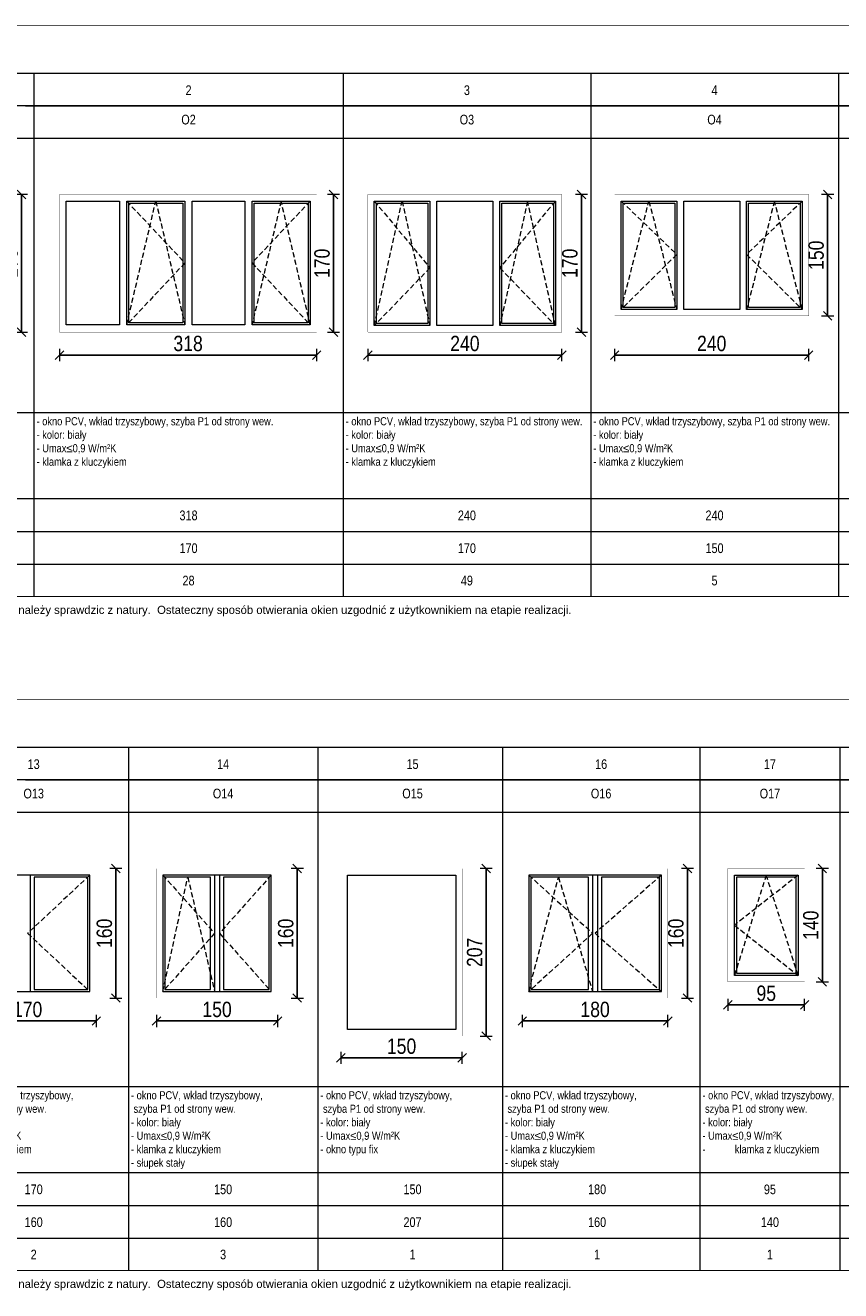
# Model space of a CAD drawing. Header units: millimetres. Extents: x 18880 to 99371, y -5529 to 27899.
# Tile 141 of 158: x 52002 to 53011, y 5078 to 6643. Entities that reach past the tile are written whole.
import ezdxf

# ---------------------------------------------------------------- set-up
doc = ezdxf.new("R2010")
doc.units = ezdxf.units.MM
doc.linetypes.add('DASHED', pattern=[19.05, 12.7, -6.35])
doc.layers.add('AA_OPIS', color=2, linetype='Continuous', lineweight=0)
doc.layers.add('AA_WIDOK', color=254, linetype='Continuous', lineweight=0)
doc.styles.add('1', font='ARIALN.TTF')
doc.styles.add('ARIAL', font='arial.ttf')
doc.styles.add('Arial Narrow', font='txt')
doc.styles.add('ddddddddddd', font='simplex.shx', dxfattribs={"height": 60})
doc.dimstyles.new('1_50', dxfattribs={"dimscale": 10, "dimtxt": 1.9, "dimasz": 0.005, "dimexe": 0, "dimexo": 0, "dimgap": 0.45, "dimtad": 1, "dimdec": 4, "dimrnd": 0.5, "dimdsep": 46, "dimtxsty": '1', "dimblk1": 'DIM01', "dimblk2": 'DIM01', "dimsah": 1, "dimcen": 2, "dimdle": 25, "dimse1": 1, "dimse2": 1, "dimclrd": 1, "dimclrt": 2, "dimadec": 0, "dimazin": 0, "dimtfac": 0.66665, "dimtdec": 4, "dimtix": 1, "dimtmove": 0, "dimatfit": 3, "dimldrblk": 'DIM01', "dimfxl": 0, "dimtolj": 1, "dimtzin": 0, "dimarcsym": 0})

# ---------------------------------------------------------------- blocks, each defined once
blk = doc.blocks.new('DIM01')
at = {"color": 2}
blk.add_line((-106, -106), (106, 106), dxfattribs=at)
blk.add_line((0, -150), (0, 150))
blk = doc.blocks.new('*D1551')
at = {"layer": 'AA_OPIS', "color": 1, "lineweight": -2, "transparency": 16777216}
blk.add_line((51997.6, 6433.4), (51997.6, 6263.5), dxfattribs=at)
at = {"layer": 'Defpoints', "color": 0, "transparency": 16777216}
for p in [(51977, 6433.5), (51977, 6263.5), (51997.6, 6263.5)]:
    blk.add_point(p, dxfattribs=at)
at = {"layer": 'AA_OPIS', "color": 1, "lineweight": -2, "transparency": 16777216, "xscale": 0.05, "yscale": 0.05, "zscale": 0.05}
for p, rotation in [((51997.6, 6433.5), 90), ((51997.6, 6263.5), 270)]:
    blk.add_blockref('DIM01', p, dxfattribs=dict(at, rotation=rotation))
at = {"layer": 'AA_OPIS', "color": 2, "transparency": 16777216, "insert": (51983.4, 6348.5), "char_height": 19, "attachment_point": 5, "rotation": 90, "style": '1'}
blk.add_mtext('\\A1;170', dxfattribs=at)
blk = doc.blocks.new('*D1552')
at = {"layer": 'AA_OPIS', "color": 1, "lineweight": -2, "transparency": 16777216}
blk.add_line((52044.7, 6235.1), (52362.6, 6235.1), dxfattribs=at)
at = {"layer": 'Defpoints', "color": 0, "transparency": 16777216}
for p in [(52044.6, 6263.5), (52362.6, 6263.5), (52362.6, 6235.1)]:
    blk.add_point(p, dxfattribs=at)
at = {"layer": 'AA_OPIS', "color": 1, "lineweight": -2, "transparency": 16777216, "xscale": 0.05, "yscale": 0.05, "zscale": 0.05, "rotation": 180}
blk.add_blockref('DIM01', (52044.6, 6235.1), dxfattribs=at)
at = {"layer": 'AA_OPIS', "color": 1, "lineweight": -2, "transparency": 16777216, "xscale": 0.05, "yscale": 0.05, "zscale": 0.05}
blk.add_blockref('DIM01', (52362.6, 6235.1), dxfattribs=at)
at = {"layer": 'AA_OPIS', "color": 2, "transparency": 16777216, "insert": (52203.6, 6249.3), "char_height": 19, "attachment_point": 5, "style": '1'}
blk.add_mtext('\\A1;318', dxfattribs=at)
blk = doc.blocks.new('*D1553')
at = {"layer": 'AA_OPIS', "color": 1, "lineweight": -2, "transparency": 16777216}
blk.add_line((52383.5, 6263.5), (52383.5, 6433.4), dxfattribs=at)
at = {"layer": 'Defpoints', "color": 0, "transparency": 16777216}
for p in [(52362.6, 6433.5), (52383.5, 6433.5), (52362.6, 6263.5)]:
    blk.add_point(p, dxfattribs=at)
at = {"layer": 'AA_OPIS', "color": 1, "lineweight": -2, "transparency": 16777216, "xscale": 0.05, "yscale": 0.05, "zscale": 0.05}
for p, rotation in [((52383.5, 6433.5), 90), ((52383.5, 6263.5), 270)]:
    blk.add_blockref('DIM01', p, dxfattribs=dict(at, rotation=rotation))
at = {"layer": 'AA_OPIS', "color": 2, "transparency": 16777216, "insert": (52369.3, 6348.5), "char_height": 19, "attachment_point": 5, "rotation": 90, "style": '1'}
blk.add_mtext('\\A1;170', dxfattribs=at)
blk = doc.blocks.new('*D1515')
at = {"layer": 'AA_OPIS', "color": 1, "lineweight": -2, "transparency": 16777216}
blk.add_line((52665.8, 6235.1), (52425.9, 6235.1), dxfattribs=at)
at = {"layer": 'Defpoints', "color": 0, "transparency": 16777216}
for p in [(52425.9, 6263.5), (52665.9, 6263.5), (52425.9, 6235.1)]:
    blk.add_point(p, dxfattribs=at)
at = {"layer": 'AA_OPIS', "color": 1, "lineweight": -2, "transparency": 16777216, "xscale": 0.05, "yscale": 0.05, "zscale": 0.05, "rotation": 180}
blk.add_blockref('DIM01', (52425.9, 6235.1), dxfattribs=at)
at = {"layer": 'AA_OPIS', "color": 1, "lineweight": -2, "transparency": 16777216, "xscale": 0.05, "yscale": 0.05, "zscale": 0.05}
blk.add_blockref('DIM01', (52665.9, 6235.1), dxfattribs=at)
at = {"layer": 'AA_OPIS', "color": 2, "transparency": 16777216, "insert": (52545.9, 6249.3), "char_height": 19, "attachment_point": 5, "style": '1'}
blk.add_mtext('\\A1;240', dxfattribs=at)
blk = doc.blocks.new('*D1516')
at = {"layer": 'AA_OPIS', "color": 1, "lineweight": -2, "transparency": 16777216}
blk.add_line((52690, 6433.4), (52690, 6263.5), dxfattribs=at)
at = {"layer": 'Defpoints', "color": 0, "transparency": 16777216}
for p in [(52665.9, 6433.5), (52665.9, 6263.5), (52690, 6263.5)]:
    blk.add_point(p, dxfattribs=at)
at = {"layer": 'AA_OPIS', "color": 1, "lineweight": -2, "transparency": 16777216, "xscale": 0.05, "yscale": 0.05, "zscale": 0.05}
for p, rotation in [((52690, 6433.5), 90), ((52690, 6263.5), 270)]:
    blk.add_blockref('DIM01', p, dxfattribs=dict(at, rotation=rotation))
at = {"layer": 'AA_OPIS', "color": 2, "transparency": 16777216, "insert": (52675.8, 6348.5), "char_height": 19, "attachment_point": 5, "rotation": 90, "style": '1'}
blk.add_mtext('\\A1;170', dxfattribs=at)
blk = doc.blocks.new('*D1517')
at = {"layer": 'AA_OPIS', "color": 1, "lineweight": -2, "transparency": 16777216}
blk.add_line((52731.2, 6235.1), (52971.1, 6235.1), dxfattribs=at)
at = {"layer": 'Defpoints', "color": 0, "transparency": 16777216}
for p in [(52731.1, 6283.5), (52971.1, 6283.5), (52971.1, 6235.1)]:
    blk.add_point(p, dxfattribs=at)
at = {"layer": 'AA_OPIS', "color": 1, "lineweight": -2, "transparency": 16777216, "xscale": 0.05, "yscale": 0.05, "zscale": 0.05, "rotation": 180}
blk.add_blockref('DIM01', (52731.1, 6235.1), dxfattribs=at)
at = {"layer": 'AA_OPIS', "color": 1, "lineweight": -2, "transparency": 16777216, "xscale": 0.05, "yscale": 0.05, "zscale": 0.05}
blk.add_blockref('DIM01', (52971.1, 6235.1), dxfattribs=at)
at = {"layer": 'AA_OPIS', "color": 2, "transparency": 16777216, "insert": (52851.1, 6249.3), "char_height": 19, "attachment_point": 5, "style": '1'}
blk.add_mtext('\\A1;240', dxfattribs=at)
blk = doc.blocks.new('*D1518')
at = {"layer": 'AA_OPIS', "color": 1, "lineweight": -2, "transparency": 16777216}
blk.add_line((52994.5, 6433.4), (52994.5, 6283.5), dxfattribs=at)
at = {"layer": 'Defpoints', "color": 0, "transparency": 16777216}
for p in [(52971.1, 6433.5), (52971.1, 6283.5), (52994.5, 6283.5)]:
    blk.add_point(p, dxfattribs=at)
at = {"layer": 'AA_OPIS', "color": 1, "lineweight": -2, "transparency": 16777216, "xscale": 0.05, "yscale": 0.05, "zscale": 0.05}
for p, rotation in [((52994.5, 6433.5), 90), ((52994.5, 6283.5), 270)]:
    blk.add_blockref('DIM01', p, dxfattribs=dict(at, rotation=rotation))
at = {"layer": 'AA_OPIS', "color": 2, "transparency": 16777216, "insert": (52980.3, 6358.5), "char_height": 19, "attachment_point": 5, "rotation": 90, "style": '1'}
blk.add_mtext('\\A1;150', dxfattribs=at)
blk = doc.blocks.new('*D1527')
at = {"layer": 'AA_OPIS', "color": 1, "lineweight": -2, "transparency": 16777216}
blk.add_line((51920.2, 5411.7), (52090.1, 5411.7), dxfattribs=at)
at = {"layer": 'Defpoints', "color": 0, "transparency": 16777216}
for p in [(51920.1, 5440.1), (52090.1, 5440.1), (52090.1, 5411.7)]:
    blk.add_point(p, dxfattribs=at)
at = {"layer": 'AA_OPIS', "color": 1, "lineweight": -2, "transparency": 16777216, "xscale": 0.05, "yscale": 0.05, "zscale": 0.05, "rotation": 180}
blk.add_blockref('DIM01', (51920.1, 5411.7), dxfattribs=at)
at = {"layer": 'AA_OPIS', "color": 1, "lineweight": -2, "transparency": 16777216, "xscale": 0.05, "yscale": 0.05, "zscale": 0.05}
blk.add_blockref('DIM01', (52090.1, 5411.7), dxfattribs=at)
at = {"layer": 'AA_OPIS', "color": 2, "transparency": 16777216, "insert": (52005.1, 5425.9), "char_height": 19, "attachment_point": 5, "style": '1'}
blk.add_mtext('\\A1;170', dxfattribs=at)
blk = doc.blocks.new('*D1528')
at = {"layer": 'AA_OPIS', "color": 1, "lineweight": -2, "transparency": 16777216}
blk.add_line((52114.3, 5600), (52114.3, 5440.1), dxfattribs=at)
at = {"layer": 'Defpoints', "color": 0, "transparency": 16777216}
for p in [(52090.1, 5600.1), (52090.1, 5440.1), (52114.3, 5440.1)]:
    blk.add_point(p, dxfattribs=at)
at = {"layer": 'AA_OPIS', "color": 1, "lineweight": -2, "transparency": 16777216, "xscale": 0.05, "yscale": 0.05, "zscale": 0.05}
for p, rotation in [((52114.3, 5600.1), 90), ((52114.3, 5440.1), 270)]:
    blk.add_blockref('DIM01', p, dxfattribs=dict(at, rotation=rotation))
at = {"layer": 'AA_OPIS', "color": 2, "transparency": 16777216, "insert": (52100.1, 5520.1), "char_height": 19, "attachment_point": 5, "rotation": 90, "style": '1'}
blk.add_mtext('\\A1;160', dxfattribs=at)
blk = doc.blocks.new('*D1531')
at = {"layer": 'AA_OPIS', "color": 1, "lineweight": -2, "transparency": 16777216}
blk.add_line((52164.4, 5411.7), (52314.3, 5411.7), dxfattribs=at)
at = {"layer": 'Defpoints', "color": 0, "transparency": 16777216}
for p in [(52164.4, 5440.1), (52314.4, 5440.1), (52314.4, 5411.7)]:
    blk.add_point(p, dxfattribs=at)
at = {"layer": 'AA_OPIS', "color": 1, "lineweight": -2, "transparency": 16777216, "xscale": 0.05, "yscale": 0.05, "zscale": 0.05, "rotation": 180}
blk.add_blockref('DIM01', (52164.4, 5411.7), dxfattribs=at)
at = {"layer": 'AA_OPIS', "color": 1, "lineweight": -2, "transparency": 16777216, "xscale": 0.05, "yscale": 0.05, "zscale": 0.05}
blk.add_blockref('DIM01', (52314.4, 5411.7), dxfattribs=at)
at = {"layer": 'AA_OPIS', "color": 2, "transparency": 16777216, "insert": (52239.4, 5425.9), "char_height": 19, "attachment_point": 5, "style": '1'}
blk.add_mtext('\\A1;150', dxfattribs=at)
blk = doc.blocks.new('*D1532')
at = {"layer": 'AA_OPIS', "color": 1, "lineweight": -2, "transparency": 16777216}
blk.add_line((52338.6, 5600), (52338.6, 5440.1), dxfattribs=at)
at = {"layer": 'Defpoints', "color": 0, "transparency": 16777216}
for p in [(52314.4, 5600.1), (52314.4, 5440.1), (52338.6, 5440.1)]:
    blk.add_point(p, dxfattribs=at)
at = {"layer": 'AA_OPIS', "color": 1, "lineweight": -2, "transparency": 16777216, "xscale": 0.05, "yscale": 0.05, "zscale": 0.05}
for p, rotation in [((52338.6, 5600.1), 90), ((52338.6, 5440.1), 270)]:
    blk.add_blockref('DIM01', p, dxfattribs=dict(at, rotation=rotation))
at = {"layer": 'AA_OPIS', "color": 2, "transparency": 16777216, "insert": (52324.4, 5520.1), "char_height": 19, "attachment_point": 5, "rotation": 90, "style": '1'}
blk.add_mtext('\\A1;160', dxfattribs=at)
blk = doc.blocks.new('*D1533')
at = {"layer": 'AA_OPIS', "color": 1, "lineweight": -2, "transparency": 16777216}
blk.add_line((52572.2, 5600), (52572.2, 5393.1), dxfattribs=at)
at = {"layer": 'Defpoints', "color": 0, "transparency": 16777216}
for p in [(52542.6, 5600.1), (52542.6, 5393.1), (52572.2, 5393.1)]:
    blk.add_point(p, dxfattribs=at)
at = {"layer": 'AA_OPIS', "color": 1, "lineweight": -2, "transparency": 16777216, "xscale": 0.05, "yscale": 0.05, "zscale": 0.05}
for p, rotation in [((52572.2, 5600.1), 90), ((52572.2, 5393.1), 270)]:
    blk.add_blockref('DIM01', p, dxfattribs=dict(at, rotation=rotation))
at = {"layer": 'AA_OPIS', "color": 2, "transparency": 16777216, "insert": (52558, 5496.6), "char_height": 19, "attachment_point": 5, "rotation": 90, "style": '1'}
blk.add_mtext('\\A1;207', dxfattribs=at)
blk = doc.blocks.new('*D1534')
at = {"layer": 'AA_OPIS', "color": 1, "lineweight": -2, "transparency": 16777216}
blk.add_line((52542.6, 5366.2), (52392.7, 5366.2), dxfattribs=at)
at = {"layer": 'Defpoints', "color": 0, "transparency": 16777216}
for p in [(52392.6, 5393.1), (52542.6, 5393.1), (52392.6, 5366.2)]:
    blk.add_point(p, dxfattribs=at)
at = {"layer": 'AA_OPIS', "color": 1, "lineweight": -2, "transparency": 16777216, "xscale": 0.05, "yscale": 0.05, "zscale": 0.05, "rotation": 180}
blk.add_blockref('DIM01', (52392.6, 5366.2), dxfattribs=at)
at = {"layer": 'AA_OPIS', "color": 1, "lineweight": -2, "transparency": 16777216, "xscale": 0.05, "yscale": 0.05, "zscale": 0.05}
blk.add_blockref('DIM01', (52542.6, 5366.2), dxfattribs=at)
at = {"layer": 'AA_OPIS', "color": 2, "transparency": 16777216, "insert": (52467.6, 5380.4), "char_height": 19, "attachment_point": 5, "style": '1'}
blk.add_mtext('\\A1;150', dxfattribs=at)
blk = doc.blocks.new('*D1535')
at = {"layer": 'AA_OPIS', "color": 1, "lineweight": -2, "transparency": 16777216}
blk.add_line((52616.9, 5411.7), (52796.8, 5411.7), dxfattribs=at)
at = {"layer": 'Defpoints', "color": 0, "transparency": 16777216}
for p in [(52616.9, 5440.1), (52796.9, 5440.1), (52796.9, 5411.7)]:
    blk.add_point(p, dxfattribs=at)
at = {"layer": 'AA_OPIS', "color": 1, "lineweight": -2, "transparency": 16777216, "xscale": 0.05, "yscale": 0.05, "zscale": 0.05, "rotation": 180}
blk.add_blockref('DIM01', (52616.9, 5411.7), dxfattribs=at)
at = {"layer": 'AA_OPIS', "color": 1, "lineweight": -2, "transparency": 16777216, "xscale": 0.05, "yscale": 0.05, "zscale": 0.05}
blk.add_blockref('DIM01', (52796.9, 5411.7), dxfattribs=at)
at = {"layer": 'AA_OPIS', "color": 2, "transparency": 16777216, "insert": (52706.9, 5425.9), "char_height": 19, "attachment_point": 5, "style": '1'}
blk.add_mtext('\\A1;180', dxfattribs=at)
blk = doc.blocks.new('*D1536')
at = {"layer": 'AA_OPIS', "color": 1, "lineweight": -2, "transparency": 16777216}
blk.add_line((52821.1, 5600), (52821.1, 5440.1), dxfattribs=at)
at = {"layer": 'Defpoints', "color": 0, "transparency": 16777216}
for p in [(52796.9, 5600.1), (52796.9, 5440.1), (52821.1, 5440.1)]:
    blk.add_point(p, dxfattribs=at)
at = {"layer": 'AA_OPIS', "color": 1, "lineweight": -2, "transparency": 16777216, "xscale": 0.05, "yscale": 0.05, "zscale": 0.05}
for p, rotation in [((52821.1, 5600.1), 90), ((52821.1, 5440.1), 270)]:
    blk.add_blockref('DIM01', p, dxfattribs=dict(at, rotation=rotation))
at = {"layer": 'AA_OPIS', "color": 2, "transparency": 16777216, "insert": (52806.9, 5520.1), "char_height": 19, "attachment_point": 5, "rotation": 90, "style": '1'}
blk.add_mtext('\\A1;160', dxfattribs=at)
blk = doc.blocks.new('*D1537')
at = {"layer": 'AA_OPIS', "color": 1, "lineweight": -2, "transparency": 16777216}
blk.add_line((52871.2, 5431.7), (52966.1, 5431.7), dxfattribs=at)
at = {"layer": 'Defpoints', "color": 0, "transparency": 16777216}
for p in [(52871.1, 5460.1), (52966.1, 5460.1), (52966.1, 5431.7)]:
    blk.add_point(p, dxfattribs=at)
at = {"layer": 'AA_OPIS', "color": 1, "lineweight": -2, "transparency": 16777216, "xscale": 0.05, "yscale": 0.05, "zscale": 0.05, "rotation": 180}
blk.add_blockref('DIM01', (52871.1, 5431.7), dxfattribs=at)
at = {"layer": 'AA_OPIS', "color": 1, "lineweight": -2, "transparency": 16777216, "xscale": 0.05, "yscale": 0.05, "zscale": 0.05}
blk.add_blockref('DIM01', (52966.1, 5431.7), dxfattribs=at)
at = {"layer": 'AA_OPIS', "color": 2, "transparency": 16777216, "insert": (52918.6, 5445.9), "char_height": 19, "attachment_point": 5, "style": '1'}
blk.add_mtext('\\A1;95', dxfattribs=at)
blk = doc.blocks.new('*D1538')
at = {"layer": 'AA_OPIS', "color": 1, "lineweight": -2, "transparency": 16777216}
blk.add_line((52988, 5460.2), (52988, 5600.1), dxfattribs=at)
at = {"layer": 'Defpoints', "color": 0, "transparency": 16777216}
for p in [(52966.1, 5600.1), (52988, 5600.1), (52966.1, 5460.1)]:
    blk.add_point(p, dxfattribs=at)
at = {"layer": 'AA_OPIS', "color": 1, "lineweight": -2, "transparency": 16777216, "xscale": 0.05, "yscale": 0.05, "zscale": 0.05}
for p, rotation in [((52988, 5600.1), 90), ((52988, 5460.1), 270)]:
    blk.add_blockref('DIM01', p, dxfattribs=dict(at, rotation=rotation))
at = {"layer": 'AA_OPIS', "color": 2, "transparency": 16777216, "insert": (52973.8, 5530.1), "char_height": 19, "attachment_point": 5, "rotation": 90, "style": '1'}
blk.add_mtext('\\A1;140', dxfattribs=at)

msp = doc.modelspace()

# ---------------------------------------------------------------- linework, layer by layer
at = {"layer": 'AA_OPIS', "const_width": 1}
for points in [[(54045.26541, 5936.52394), (51337.37013, 5936.52448), (51337.37034, 6642.30811), (54045.26656, 6642.30769), (54045.26541, 5936.52803)], [(54681.38929, 5103.14736), (51337.37013, 5103.14818), (51337.37034, 5808.93182), (54684.66228, 5808.93111), (54681.38929, 5103.14736)]]:
    msp.add_lwpolyline(points, dxfattribs=at)
at = {"layer": 'AA_OPIS'}
for points in [[(51337.37034, 6583.46289), (54045.26649, 6583.46235)], [(52002.37624, 6583.44284), (54045.26646, 6583.4425)], [(52013.00355, 6583.48163), (52013.00394, 5936.51707)], [(52395.25482, 6583.48163), (52395.25443, 5936.51707)], [(52701.50584, 6583.48163), (52701.50623, 5936.51707)], [(53007.75731, 6583.48182), (53007.75771, 5936.51725)], [(51337.37034, 6543.46289), (54045.26646, 6543.46242)], [(52002.37624, 6543.44284), (54045.2664, 6543.44256)], [(51337.37034, 6503.46289), (54045.26635, 6503.46242)], [(52002.37624, 6503.44284), (54045.26633, 6503.44256)], [(51337.3702, 6164.1051), (54045.26578, 6164.1045)], [(51337.37013, 6057.66431), (54045.26555, 6057.66384)], [(51337.37014, 6057.66431), (54045.26555, 6057.66384)], [(51525.8516, 6017.08101), (54045.2655, 6017.08059)], [(51337.37014, 5976.49778), (54045.26545, 5976.49731)], [(51337.37034, 5750.08659), (54683.27481, 5750.08549)], [(52002.37624, 5750.06655), (54683.27481, 5750.06564)], [(52129.7574, 5750.12613), (52129.757, 5103.16157)], [(52364.00856, 5750.12599), (52364.00817, 5103.16142)], [(52592.25974, 5750.12599), (52592.25934, 5103.16142)], [(52836.51093, 5750.12613), (52836.51053, 5103.16157)], [(53009.7624, 5750.16619), (53009.7628, 5103.20162)], [(51337.37034, 5710.08659), (54683.27479, 5710.08557)], [(52002.37624, 5710.06655), (54683.27479, 5710.0657)], [(51337.37034, 5670.08659), (54683.27477, 5670.08557)], [(52002.37624, 5670.06655), (54683.27477, 5670.0657)], [(51337.3702, 5330.72881), (54683.27456, 5330.72763)], [(51337.37013, 5224.28802), (54683.27449, 5224.28699)], [(51337.37014, 5224.28802), (54683.27449, 5224.28699)], [(51525.8516, 5183.70472), (54683.27447, 5183.70374)], [(51337.37014, 5143.12149), (54683.27444, 5143.12047)]]:
    msp.add_lwpolyline(points, dxfattribs=at)
at = {"layer": 'AA_OPIS', "linetype": 'DASHED', "ltscale": 0.5}
for points in [[(52127.62918, 6425.4631), (52199.62918, 6348.9631), (52127.62918, 6272.4631), (52163.62918, 6425.4631), (52199.62918, 6272.4631)], [(52354.62918, 6425.4631), (52282.62918, 6348.9631), (52354.62918, 6272.4631), (52318.62918, 6425.4631), (52282.62918, 6272.4631)], [(52433.88033, 6425.4631), (52502.68033, 6342.9631), (52433.88033, 6271.4631), (52468.28033, 6425.4631), (52502.68033, 6271.4631)], [(52657.88033, 6425.4631), (52589.08033, 6342.9631), (52657.88033, 6271.4631), (52623.48033, 6425.4631), (52589.08033, 6271.4631)], [(52739.13148, 6425.4631), (52807.93148, 6359.4631), (52739.13148, 6291.4631), (52773.53148, 6425.4631), (52807.93148, 6291.4631)], [(52963.13148, 6425.4631), (52894.33148, 6359.4631), (52963.13148, 6291.4631), (52928.73148, 6425.4631), (52894.33148, 6291.4631)], [(52082.13175, 5592.08773), (52005.13175, 5520.08766), (52082.13175, 5448.0876)], [(52172.38304, 5592.08773), (52236.38304, 5520.08766), (52172.38304, 5448.0876), (52203.13304, 5589.58773), (52236.38304, 5448.0876)], [(52306.38304, 5592.08773), (52242.38304, 5520.08766), (52306.38304, 5448.0876)], [(52624.88528, 5592.08758), (52703.88528, 5520.08752), (52624.88528, 5448.08746), (52661.63528, 5589.58758), (52703.88528, 5448.08746)], [(52788.88528, 5592.08758), (52706.88528, 5520.08752), (52788.88528, 5448.08746)], [(52958.13657, 5592.12702), (52879.13657, 5530.12696), (52958.13657, 5468.1269), (52918.63657, 5592.12702), (52879.13657, 5468.1269)]]:
    msp.add_lwpolyline(points, dxfattribs=at)
at = {"layer": 'AA_WIDOK', "color": 255, "const_width": 0.3}
for points in [[(52362.62918, 6433.4631), (52362.62918, 6263.4631), (52044.62918, 6263.4631), (52044.62918, 6433.4631)], [(52971.13148, 6283.4631), (52731.13148, 6283.4631), (52731.13148, 6433.4631), (52971.13148, 6433.4631)], [(52542.63421, 5393.08773), (52392.63421, 5393.08773), (52392.63421, 5600.08773), (52542.63421, 5600.08773)], [(52871.13657, 5460.1269), (52871.13657, 5600.12702), (52966.13657, 5600.12702), (52966.13657, 5460.1269)]]:
    msp.add_lwpolyline(points, close=True, dxfattribs=at)
for points in [[(52425.88033, 6263.4631), (52425.88033, 6433.4631), (52665.88033, 6433.4631), (52665.88033, 6263.4631)], [(52425.88033, 6263.4631), (52665.88033, 6263.4631)], [(51920.13175, 5440.0876), (51920.13175, 5600.08773), (52090.13175, 5600.08773), (52090.13175, 5440.0876)], [(52164.38304, 5440.0876), (52164.38304, 5600.08773), (52314.38304, 5600.08773), (52314.38304, 5440.0876)], [(52616.88528, 5440.08746), (52616.88528, 5600.08758), (52796.88528, 5600.08758), (52796.88528, 5440.08746)], [(52090.13175, 5440.0876), (51920.13175, 5440.0876)], [(52314.38304, 5440.0876), (52164.38304, 5440.0876)], [(52796.88528, 5440.08746), (52616.88528, 5440.08746)]]:
    msp.add_lwpolyline(points, dxfattribs=at)
at = {"layer": 'AA_WIDOK'}
for points in [[(52052.62918, 6272.4631), (52052.62918, 6425.4631)], [(52052.62918, 6425.4631), (52118.62918, 6425.4631)], [(52118.62918, 6425.4631), (52118.62918, 6272.4631)], [(52127.62918, 6272.4631), (52127.62918, 6425.4631)], [(52127.62918, 6425.4631), (52199.62918, 6425.4631)], [(52130.12918, 6274.9631), (52130.12918, 6422.9631)], [(52130.12918, 6422.9631), (52197.12918, 6422.9631)], [(52197.12918, 6422.9631), (52197.12918, 6274.9631)], [(52199.62918, 6425.4631), (52199.62918, 6272.4631)], [(52208.62918, 6272.4631), (52208.62918, 6425.4631)], [(52208.62918, 6425.4631), (52273.62918, 6425.4631)], [(52273.62918, 6425.4631), (52273.62918, 6272.4631)], [(52282.62918, 6272.4631), (52282.62918, 6425.4631)], [(52282.62918, 6425.4631), (52354.62918, 6425.4631)], [(52285.12918, 6274.9631), (52285.12918, 6422.9631)], [(52285.12918, 6422.9631), (52352.12918, 6422.9631)], [(52352.12918, 6422.9631), (52352.12918, 6274.9631)], [(52354.62918, 6425.4631), (52354.62918, 6272.4631)], [(52433.88033, 6271.4631), (52433.88033, 6425.4631)], [(52433.88033, 6425.4631), (52502.68033, 6425.4631)], [(52436.38033, 6273.9631), (52436.38033, 6422.9631)], [(52436.38033, 6422.9631), (52500.18033, 6422.9631)], [(52500.18033, 6422.9631), (52500.18033, 6273.9631)], [(52502.68033, 6425.4631), (52502.68033, 6271.4631)], [(52511.28033, 6271.4631), (52511.28033, 6425.4631)], [(52511.28033, 6425.4631), (52580.48033, 6425.4631)], [(52580.48033, 6425.4631), (52580.48033, 6271.4631)], [(52589.08033, 6271.4631), (52589.08033, 6425.4631)], [(52589.08033, 6425.4631), (52657.88033, 6425.4631)], [(52591.58033, 6273.9631), (52591.58033, 6422.9631)], [(52591.58033, 6422.9631), (52655.38033, 6422.9631)], [(52655.38033, 6422.9631), (52655.38033, 6273.9631)], [(52657.88033, 6425.4631), (52657.88033, 6271.4631)], [(52739.13148, 6291.4631), (52739.13148, 6425.4631)], [(52739.13148, 6425.4631), (52807.93148, 6425.4631)], [(52741.63148, 6293.9631), (52741.63148, 6422.9631)], [(52741.63148, 6422.9631), (52805.43148, 6422.9631)], [(52805.43148, 6422.9631), (52805.43148, 6293.9631)], [(52807.93148, 6425.4631), (52807.93148, 6291.4631)], [(52816.53148, 6291.4631), (52816.53148, 6425.4631)], [(52816.53148, 6425.4631), (52885.73148, 6425.4631)], [(52885.73148, 6425.4631), (52885.73148, 6291.4631)], [(52894.33148, 6291.4631), (52894.33148, 6425.4631)], [(52894.33148, 6425.4631), (52963.13148, 6425.4631)], [(52896.83148, 6293.9631), (52896.83148, 6422.9631)], [(52896.83148, 6422.9631), (52960.63148, 6422.9631)], [(52960.63148, 6422.9631), (52960.63148, 6293.9631)], [(52963.13148, 6425.4631), (52963.13148, 6291.4631)], [(52807.93148, 6291.4631), (52739.13148, 6291.4631)], [(52805.43148, 6293.9631), (52741.63148, 6293.9631)], [(52885.73148, 6291.4631), (52816.53148, 6291.4631)], [(52963.13148, 6291.4631), (52894.33148, 6291.4631)], [(52960.63148, 6293.9631), (52896.83148, 6293.9631)], [(52197.12918, 6274.9631), (52130.12918, 6274.9631)], [(52352.12918, 6274.9631), (52285.12918, 6274.9631)], [(52118.62918, 6272.4631), (52052.62918, 6272.4631)], [(52199.62918, 6272.4631), (52127.62918, 6272.4631)], [(52273.62918, 6272.4631), (52208.62918, 6272.4631)], [(52354.62918, 6272.4631), (52282.62918, 6272.4631)], [(52502.68033, 6271.4631), (52433.88033, 6271.4631)], [(52500.18033, 6273.9631), (52436.38033, 6273.9631)], [(52580.48033, 6271.4631), (52511.28033, 6271.4631)], [(52657.88033, 6271.4631), (52589.08033, 6271.4631)], [(52655.38033, 6273.9631), (52591.58033, 6273.9631)], [(52082.13175, 5592.08773), (51928.13175, 5592.08773)], [(52008.13175, 5592.08773), (52008.13175, 5448.0876)], [(52013.13175, 5589.58773), (52013.13175, 5450.5876)], [(52079.63175, 5589.58773), (52013.13175, 5589.58773)], [(52079.63175, 5450.5876), (52079.63175, 5589.58773)], [(52082.13175, 5448.0876), (52082.13175, 5592.08773)], [(52172.38304, 5592.08773), (52172.38304, 5448.0876)], [(52306.38304, 5592.08773), (52172.38304, 5592.08773)], [(52174.88304, 5589.58773), (52174.88304, 5450.5876)], [(52231.38304, 5589.58773), (52174.88304, 5589.58773)], [(52231.38304, 5450.5876), (52231.38304, 5589.58773)], [(52236.38304, 5592.08773), (52236.38304, 5448.0876)], [(52242.38304, 5592.08773), (52242.38304, 5448.0876)], [(52247.38304, 5589.58773), (52247.38304, 5450.5876)], [(52303.88304, 5589.58773), (52247.38304, 5589.58773)], [(52303.88304, 5450.5876), (52303.88304, 5589.58773)], [(52306.38304, 5448.0876), (52306.38304, 5592.08773)], [(52400.63421, 5401.08773), (52400.63421, 5592.08773)], [(52400.63421, 5592.08773), (52534.63421, 5592.08773)], [(52534.63421, 5592.08773), (52534.63421, 5401.08773)], [(52624.88528, 5592.08758), (52624.88528, 5448.08746)], [(52788.88528, 5592.08758), (52624.88528, 5592.08758)], [(52627.38528, 5589.58758), (52627.38528, 5450.58746)], [(52698.88528, 5589.58758), (52627.38528, 5589.58758)], [(52698.88528, 5450.58746), (52698.88528, 5589.58758)], [(52703.88528, 5592.08758), (52703.88528, 5448.08746)], [(52709.88528, 5592.08758), (52709.88528, 5448.08746)], [(52714.88528, 5589.58758), (52714.88528, 5450.58746)], [(52786.38528, 5589.58758), (52714.88528, 5589.58758)], [(52786.38528, 5450.58746), (52786.38528, 5589.58758)], [(52788.88528, 5448.08746), (52788.88528, 5592.08758)], [(52879.13657, 5468.1269), (52879.13657, 5592.12702)], [(52879.13657, 5592.12702), (52958.13657, 5592.12702)], [(52881.63657, 5589.62702), (52881.63657, 5470.6269)], [(52955.63657, 5589.62702), (52881.63657, 5589.62702)], [(52955.63657, 5470.6269), (52955.63657, 5589.62702)], [(52958.13657, 5592.12702), (52958.13657, 5468.1269)], [(52958.13657, 5468.1269), (52879.13657, 5468.1269)], [(52881.63657, 5470.6269), (52955.63657, 5470.6269)], [(51928.13175, 5448.0876), (52082.13175, 5448.0876)], [(52013.13175, 5450.5876), (52079.63175, 5450.5876)], [(52172.38304, 5448.0876), (52306.38304, 5448.0876)], [(52174.88304, 5450.5876), (52231.38304, 5450.5876)], [(52247.38304, 5450.5876), (52303.88304, 5450.5876)], [(52624.88528, 5448.08746), (52788.88528, 5448.08746)], [(52627.38528, 5450.58746), (52698.88528, 5450.58746)], [(52714.88528, 5450.58746), (52786.38528, 5450.58746)], [(52534.63421, 5401.08773), (52400.63421, 5401.08773)]]:
    msp.add_lwpolyline(points, dxfattribs=at)

# ---------------------------------------------------------------- texts
at = {"layer": 'AA_OPIS'}
for s, insert, char_height, width, attachment_point, style in [('{\\W0.8;2}', (52204.12919, 6568.57929), 12, 382.2512507, 2, 'ARIAL'), ('{\\W0.8;3}', (52548.38028, 6568.57901), 12, 306.2511369, 2, 'ARIAL'), ('{\\W0.8;4}', (52854.63175, 6568.5792), 12, 306.2511369, 2, 'ARIAL'), ('{\\W0.8;O2}', (52204.12919, 6532.22789), 12, 382.2512021, 2, 'ARIAL'), ('{\\W0.8;O3}', (52548.3803, 6532.22761), 12, 306.2511325, 2, 'ARIAL'), ('{\\W0.8;O4}', (52854.63178, 6532.2278), 12, 306.2511325, 2, 'ARIAL'), ('{\\fArial Narrow|b0|i0|c238|p34;\\C2;- okno PCV, wkład trzyszybowy, szyba P1 od strony wew.\\P\\pxi-1,l1;- kolor: biały\\P- Umax\\fArial Narrow|b0|i0|c0|p34;\\C256;≤\\fArial Narrow|b0|i0|c238|p34;0,9 W/m²K\\P- klamka z kluczykiem}', (52016.18621, 6158.23729), 10, 299.9998938, 1, 'Arial Narrow'), ('{\\fArial Narrow|b0|i0|c238|p34;\\C2;- okno PCV, wkład trzyszybowy, szyba P1 od strony wew.\\P\\pxi-1,l1;- kolor: biały\\P- Umax\\fArial Narrow|b0|i0|c0|p34;\\C256;≤\\fArial Narrow|b0|i0|c238|p34;0,9 W/m²K\\P- klamka z kluczykiem}', (52398.43736, 6158.23706), 10, 299.9998938, 1, 'Arial Narrow'), ('{\\fArial Narrow|b0|i0|c238|p34;\\C2;- okno PCV, wkład trzyszybowy, szyba P1 od strony wew.\\P\\pxi-1,l1;- kolor: biały\\P- Umax\\fArial Narrow|b0|i0|c0|p34;\\C256;≤\\fArial Narrow|b0|i0|c238|p34;0,9 W/m²K\\P- klamka z kluczykiem}', (52704.68883, 6158.23725), 10, 299.9998938, 1, 'Arial Narrow'), ('{\\W0.8;318}', (52204.12918, 6042.86058), 12, 382.2506259, 2, 'ARIAL'), ('{\\W0.8;240}', (52548.38059, 6042.8603), 12, 306.2511517, 2, 'ARIAL'), ('{\\W0.8;240}', (52854.63207, 6042.86049), 12, 306.2511517, 2, 'ARIAL'), ('{\\W0.8;170}', (52204.12918, 6002.27736), 12, 382.2505716, 2, 'ARIAL'), ('{\\W0.8;170}', (52548.38062, 6002.27708), 12, 306.2511468, 2, 'ARIAL'), ('{\\W0.8;150}', (52854.63209, 6002.27727), 12, 306.2511468, 2, 'ARIAL'), ('{\\W0.8;28}', (52204.12918, 5962.27789), 12, 382.250518, 2, 'ARIAL'), ('{\\W0.8;49}', (52548.38064, 5962.27761), 12, 306.2511419, 2, 'ARIAL'), ('{\\W0.8;5}', (52854.63212, 5962.27779), 12, 306.2511419, 2, 'ARIAL'), ('{\\fArial|b0|i0|c238|p34;UWAGA: Powyższe zestawienie ma charakater poglądowy, wszystkie wymiary przed zamówienie stolarki należy sprawdzic z natury.  Ostateczny sposób otwierania okien uzgodnić z użytkownikiem na etapie realizacji.}', (51338.50041, 5925.01503), 10, 1576.7706872, 1, 'ddddddddddd'), ('{\\W0.8;13}', (52012.63192, 5735.28342), 12, 234.2509331, 2, 'ARIAL'), ('{\\W0.8;14}', (52246.88321, 5735.28342), 12, 234.2509331, 2, 'ARIAL'), ('{\\W0.8;15}', (52481.13438, 5735.28328), 12, 234.2509331, 2, 'ARIAL'), ('{\\W0.8;16}', (52714.38545, 5735.28327), 12, 244.2509331, 2, 'ARIAL'), ('{\\W0.8;17}', (52923.13684, 5735.24304), 12, 173.2511369, 2, 'ARIAL'), ('{\\W0.8;O13}', (52012.63192, 5698.93202), 12, 234.2508844, 2, 'ARIAL'), ('{\\W0.8;O14}', (52246.88321, 5698.93202), 12, 234.2508844, 2, 'ARIAL'), ('{\\W0.8;O15}', (52481.13438, 5698.93187), 12, 234.2508844, 2, 'ARIAL'), ('{\\W0.8;O16}', (52714.38545, 5698.93187), 12, 244.2508844, 2, 'ARIAL'), ('{\\W0.8;O17}', (52923.13687, 5698.89164), 12, 173.2511325, 2, 'ARIAL'), ('{\\fArial Narrow|b0|i0|c238|p34;\\C2;- okno PCV, wkład trzyszybowy,\\P szyba P1 od strony wew.\\P\\pxi-1,l1;- kolor: biały\\P- Umax\\fArial Narrow|b0|i0|c0|p34;\\C256;≤\\fArial Narrow|b0|i0|c238|p34;0,9 W/m²K\\P- klamka z kluczykiem\\P- słupek stały}', (51898.6891, 5324.86082), 10, 299.9998938, 1, 'Arial Narrow'), ('{\\fArial Narrow|b0|i0|c238|p34;\\C2;- okno PCV, wkład trzyszybowy,\\P szyba P1 od strony wew.\\P\\pxi-1,l1;- kolor: biały\\P- Umax\\fArial Narrow|b0|i0|c0|p34;\\C256;≤\\fArial Narrow|b0|i0|c238|p34;0,9 W/m²K\\P- klamka z kluczykiem\\P- słupek stały}', (52132.94039, 5324.86082), 10, 299.9998938, 1, 'Arial Narrow'), ('{\\fArial Narrow|b0|i0|c238|p34;\\C2;- okno PCV, wkład trzyszybowy,\\P szyba P1 od strony wew.\\P\\pxi-1,l1;- kolor: biały\\P- Umax\\fArial Narrow|b0|i0|c0|p34;\\C256;≤\\fArial Narrow|b0|i0|c238|p34;0,9 W/m²K\\P- okno typu fix}', (52367.19156, 5324.86068), 10, 299.9998938, 1, 'Arial Narrow'), ('{\\fArial Narrow|b0|i0|c238|p34;\\C2;- okno PCV, wkład trzyszybowy,\\P szyba P1 od strony wew.\\P\\pxi-1,l1;- kolor: biały\\P- Umax\\fArial Narrow|b0|i0|c0|p34;\\C256;≤\\fArial Narrow|b0|i0|c238|p34;0,9 W/m²K\\P- klamka z kluczykiem\\P- słupek stały}', (52595.44263, 5324.86068), 10, 299.9998938, 1, 'Arial Narrow'), ('{\\fArial Narrow|b0|i0|c238|p34;\\C2;- okno PCV, wkład trzyszybowy,\\P szyba P1 od strony wew.\\P\\pxi-1,l1;- kolor: biały\\P- Umax\\fArial Narrow|b0|i0|c0|p34;\\C256;≤\\fArial Narrow|b0|i0|c238|p34;0,9 W/m²K\\P-^Iklamka z kluczykiem}', (52839.69392, 5324.90117), 10, 299.9998938, 1, 'Arial Narrow'), ('{\\W0.8;170}', (52012.63196, 5209.56471), 12, 234.2502151, 2, 'ARIAL'), ('{\\W0.8;150}', (52246.88325, 5209.56471), 12, 234.2502151, 2, 'ARIAL'), ('{\\W0.8;150}', (52481.13442, 5209.56457), 12, 234.2502151, 2, 'ARIAL'), ('{\\W0.8;180}', (52709.38549, 5209.56457), 12, 234.2502151, 2, 'ARIAL'), ('{\\W0.8;95}', (52923.1372, 5209.52433), 12, 173.2510586, 2, 'ARIAL'), ('{\\W0.8;160}', (52012.63196, 5168.98148), 12, 234.2501607, 2, 'ARIAL'), ('{\\W0.8;160}', (52246.88325, 5168.98148), 12, 234.2501607, 2, 'ARIAL'), ('{\\W0.8;207}', (52481.13442, 5168.98134), 12, 234.2501607, 2, 'ARIAL'), ('{\\W0.8;160}', (52709.38549, 5168.98134), 12, 234.2501607, 2, 'ARIAL'), ('{\\W0.8;140}', (52923.13723, 5168.94111), 12, 173.2510536, 2, 'ARIAL'), ('{\\W0.8;2}', (52012.63197, 5128.98201), 12, 234.2501072, 2, 'ARIAL'), ('{\\W0.8;3}', (52246.88326, 5128.98201), 12, 234.2501072, 2, 'ARIAL'), ('{\\W0.8;1}', (52481.13442, 5128.98187), 12, 234.2501072, 2, 'ARIAL'), ('{\\W0.8;1}', (52709.3855, 5128.98187), 12, 234.2501072, 2, 'ARIAL'), ('{\\W0.8;1}', (52923.13726, 5128.94164), 12, 173.2510487, 2, 'ARIAL'), ('{\\fArial|b0|i0|c238|p34;UWAGA: Powyższe zestawienie ma charakater poglądowy, wszystkie wymiary przed zamówienie stolarki należy sprawdzic z natury.  Ostateczny sposób otwierania okien uzgodnić z użytkownikiem na etapie realizacji.}', (51338.50041, 5091.63874), 10, 1576.7706872, 1, 'ddddddddddd')]:
    msp.add_mtext(s, dxfattribs=dict(at, insert=insert, char_height=char_height, width=width, attachment_point=attachment_point, style=style))

# ---------------------------------------------------------------- dimensions: what is measured, and where the dimension line sits
for base, p1, p2, picture, middle in [((51997.57047, 6263.46283), (51977.0036, 6433.46283), (51977.0036, 6263.46283), '*D1551', (51983.36958, 6348.46283)), ((52383.4634, 6433.4631), (52362.62918, 6263.4631), (52362.62918, 6433.4631), '*D1553', (52369.26252, 6348.4631)), ((52690.04576, 6263.4631), (52665.88033, 6433.4631), (52665.88033, 6263.4631), '*D1516', (52675.84487, 6348.4631)), ((52994.48217, 6283.4631), (52971.13148, 6433.4631), (52971.13148, 6283.4631), '*D1518', (52980.28128, 6358.4631)), ((52114.31092, 5440.0876), (52090.13175, 5600.08773), (52090.13175, 5440.0876), '*D1528', (52100.11003, 5520.08766)), ((52338.56221, 5440.0876), (52314.38304, 5600.08773), (52314.38304, 5440.0876), '*D1532', (52324.36132, 5520.08766)), ((52572.17942, 5393.08773), (52542.63421, 5600.08773), (52542.63421, 5393.08773), '*D1533', (52557.97853, 5496.58773)), ((52821.06445, 5440.08746), (52796.88528, 5600.08758), (52796.88528, 5440.08746), '*D1536', (52806.86356, 5520.08752)), ((52988.04797, 5600.12702), (52966.13657, 5460.1269), (52966.13657, 5600.12702), '*D1538', (52973.84709, 5530.12696))]:
    dim = msp.add_linear_dim(base=base, p1=p1, p2=p2, angle=90, dimstyle='1_50', dxfattribs=at)
    dim.commit()
    dim.dimension.update_dxf_attribs({"geometry": picture, "text_midpoint": middle})
for base, p1, p2, picture, middle in [((52971.13148, 6235.0589), (52731.13148, 6283.4631), (52971.13148, 6283.4631), '*D1517', (52851.13148, 6249.25979)), ((52362.62918, 6235.0589), (52044.62918, 6263.4631), (52362.62918, 6263.4631), '*D1552', (52203.62918, 6249.25979)), ((52425.88033, 6235.0589), (52665.88033, 6263.4631), (52425.88033, 6263.4631), '*D1515', (52545.88033, 6249.25979)), ((52966.13657, 5431.72252), (52871.13657, 5460.1269), (52966.13657, 5460.1269), '*D1537', (52918.63657, 5445.9234)), ((52090.13175, 5411.68322), (51920.13175, 5440.0876), (52090.13175, 5440.0876), '*D1527', (52005.13175, 5425.8841)), ((52314.38304, 5411.68322), (52164.38304, 5440.0876), (52314.38304, 5440.0876), '*D1531', (52239.38304, 5425.8841)), ((52796.88528, 5411.68308), (52616.88528, 5440.08746), (52796.88528, 5440.08746), '*D1535', (52706.88528, 5425.88396)), ((52392.63421, 5366.21396), (52542.63421, 5393.08773), (52392.63421, 5393.08773), '*D1534', (52467.63421, 5380.41484))]:
    dim = msp.add_linear_dim(base=base, p1=p1, p2=p2, dimstyle='1_50', dxfattribs=at)
    dim.commit()
    dim.dimension.update_dxf_attribs({"geometry": picture, "text_midpoint": middle})

doc.saveas('drawing.dxf')
